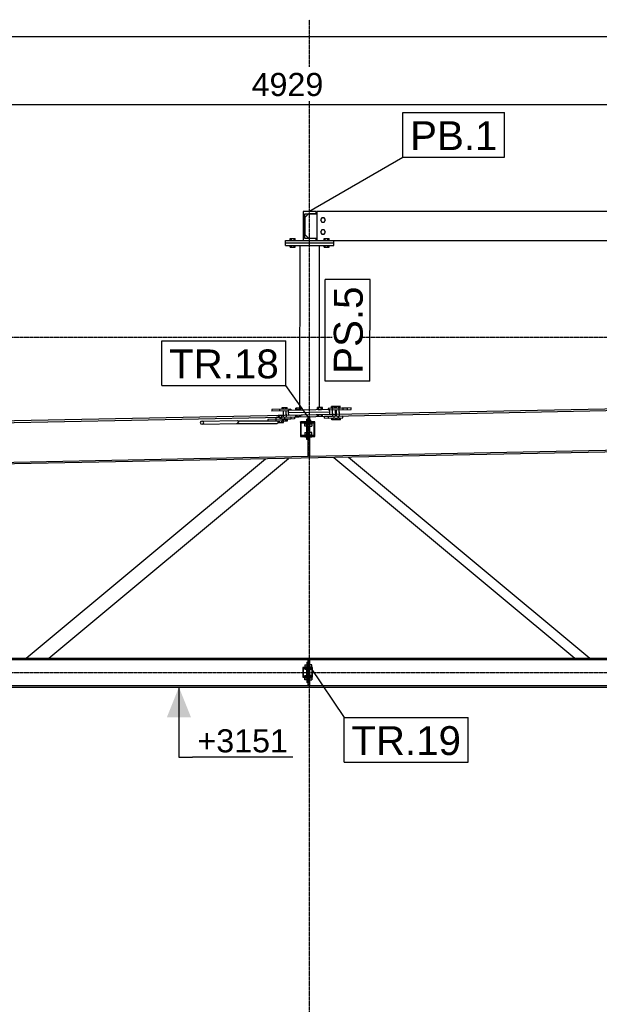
# Model space of a CAD drawing. Header units: millimetres. Extents: x -288865 to 11255, y 102926 to 380857.
# Tile 124 of 142: x -160270 to -157870, y 345043 to 349119. Entities that reach past the tile are written whole.
import ezdxf

# ---------------------------------------------------------------- set-up
doc = ezdxf.new("R2010")
doc.units = ezdxf.units.MM
doc.header["$MEASUREMENT"] = 0
doc.set_wipeout_variables(frame=1)
doc.linetypes.add('DXK_LINE_DOT3', pattern=[5.9187, 2.979, -0.9799, 0.9799, -0.9799])
for name, color, linetype in [('TS_INNE_OBIEKTY', 7, 'Continuous'), ('TS_LINIE_WIDOCZNE', 7, 'Continuous'), ('TS_OPISY', 7, 'Continuous'), ('TS_OPISY_LINIE', 7, 'Continuous'), ('TS_OPISY_RAMKA', 7, 'Continuous'), ('TS_WYMIARY', 7, 'Continuous'), ('TS_WYMIARY_TEKST', 7, 'Continuous'), ('TS_WYPELNIENIE', 7, 'Continuous')]:
    doc.layers.add(name, color=color, linetype=linetype)
doc.styles.add('ARIAL', font='arial.ttf')

# ---------------------------------------------------------------- blocks, each defined once
blk = doc.blocks.new('Part-66178878-1352 - 1304')
at = {"layer": 'TS_LINIE_WIDOCZNE', "color": 1, "linetype": 'Continuous'}
for p, q in [((52646.6, 4306.5), (52567.3, 4304.9)), ((52567.3, 4304.9), (52567.4, 4298.9)), ((52567.4, 4298.9), (52646.7, 4300.5)), ((52613, 4299.8), (52612.9, 4305.8)), ((52646.7, 4300.5), (52646.6, 4306.5))]:
    blk.add_line(p, q, dxfattribs=at)
blk = doc.blocks.new('GridLine-66178878-1750 - 1304')
at = {"layer": 'TS_INNE_OBIEKTY', "color": 4, "linetype": 'DXK_LINE_DOT3'}
blk.add_line((52490.2, -2004), (52490.2, 5914.3), dxfattribs=at)
blk = doc.blocks.new('GridLine-66178878-1758 - 1304')
at = {"layer": 'TS_INNE_OBIEKTY', "color": 4, "linetype": 'DXK_LINE_DOT3'}
blk.add_line((48590.2, 3211), (63725, 3211), dxfattribs=at)
blk = doc.blocks.new('Part-66178878-1373 - 1304')
at = {"layer": 'TS_LINIE_WIDOCZNE', "color": 1, "linetype": 'Continuous'}
for p, q in [((52187.9, 4242.9), (52190, 4241.9)), ((52190, 4241.9), (52193.6, 4243.6)), ((52190, 4241.9), (52355.2, 4241.9)), ((52192.4, 4253.9), (52355.2, 4253.9)), ((52193.6, 4243.6), (52195.1, 4247.9)), ((52195.1, 4247.9), (52194.9, 4248.5)), ((52355.2, 4253.9), (52358.8, 4252.1)), ((52358.8, 4243.6), (52355.2, 4241.9)), ((52358.8, 4252.1), (52360.3, 4247.9)), ((52360.3, 4247.9), (52358.8, 4243.6))]:
    blk.add_line(p, q, dxfattribs=at)
blk = doc.blocks.new('Part-66178878-1389 - 1304')
at = {"layer": 'TS_WYPELNIENIE', "linetype": 'Continuous'}
h = blk.add_hatch(dxfattribs=at)
h.set_pattern_fill('', color=256, scale=10, style=0, pattern_type=0)
h.set_pattern_definition([(45, (52049.82, 4250.063), (-22.45, 22.45), [])])
h.paths.add_polyline_path([(52051.8, 4245.8), (52049.8, 4250.1), (52044.8, 4251.9), (52039.8, 4250.1), (52037.6, 4245.9), (52039.6, 4241.7), (52044.6, 4239.9), (52049.7, 4241.6)])
at = {"layer": 'TS_INNE_OBIEKTY', "color": 1, "linetype": 'Continuous'}
for p, q in [((52039.8, 4250.1), (52037.6, 4245.9)), ((52037.6, 4245.9), (52039.6, 4241.7)), ((52039.6, 4241.7), (52044.6, 4239.9)), ((52044.8, 4251.9), (52039.8, 4250.1)), ((52044.6, 4239.9), (52049.7, 4241.6)), ((52049.8, 4250.1), (52044.8, 4251.9)), ((52049.7, 4241.6), (52051.8, 4245.8)), ((52051.8, 4245.8), (52049.8, 4250.1))]:
    blk.add_line(p, q, dxfattribs=at)
at = {"layer": 'TS_LINIE_WIDOCZNE', "color": 1, "linetype": 'Continuous'}
for p, q in [((52044.6, 4239.9), (52189.8, 4243)), ((52044.8, 4251.9), (52190.3, 4255)), ((52190.3, 4255), (52193.8, 4253.1)), ((52193.8, 4253.1), (52195.3, 4248.9)), ((52195.3, 4248.9), (52195.2, 4248.5))]:
    blk.add_line(p, q, dxfattribs=at)
blk = doc.blocks.new('Part-66178878-1395 - 1304')
at = {"layer": 'TS_LINIE_WIDOCZNE', "color": 1, "linetype": 'Continuous'}
for p, q in [((50078.5, 3271), (62102.5, 3271)), ((50078.5, 3264.7), (62102.5, 3264.7)), ((50078.5, 3157.3), (62102.5, 3157.3)), ((50091.5, 3151), (62089.5, 3151))]:
    blk.add_line(p, q, dxfattribs=at)
blk = doc.blocks.new('Bolt-66178878-1561 - 1304')
at = {"layer": 'TS_INNE_OBIEKTY', "color": 1, "linetype": 'Continuous'}
for p, q in [((52580.5, 4313.1), (52601.2, 4313.5)), ((52580.7, 4305.1), (52580.5, 4313.1)), ((52584.8, 4305.2), (52584.6, 4313.1)), ((52585.5, 4281.3), (52585.2, 4299.2)), ((52595.1, 4305.4), (52594.9, 4313.4)), ((52597.4, 4281.5), (52597.1, 4299.5)), ((52601.3, 4305.6), (52601.2, 4313.5))]:
    blk.add_line(p, q, dxfattribs=at)
blk = doc.blocks.new('Part-66178878-1423 - 1304')
at = {"layer": 'TS_LINIE_WIDOCZNE', "color": 1, "linetype": 'Continuous'}
for p, q in [((52484.8, 4260.9), (52478.8, 4260.9)), ((52478.8, 4248.8), (52478.8, 4260.9)), ((52478.8, 4192.8), (52478.8, 4244.8)), ((52484.8, 4248.8), (52484.8, 4260.9)), ((52484.8, 4192.8), (52484.8, 4244.8)), ((52478.8, 4175.9), (52478.8, 4188.8)), ((52484.8, 4175.9), (52478.8, 4175.9)), ((52484.8, 4175.9), (52484.8, 4188.8))]:
    blk.add_line(p, q, dxfattribs=at)
blk = doc.blocks.new('Part-66178878-1425 - 1304')
at = {"layer": 'TS_LINIE_WIDOCZNE', "color": 1, "linetype": 'Continuous'}
for p, q in [((52490.8, 4270.5), (52484.8, 4270.5)), ((52484.8, 4260.9), (52484.8, 4270.5)), ((52490.8, 4248.8), (52490.8, 4270.5)), ((52490.8, 4192.8), (52490.8, 4244.8)), ((52484.8, 4106.5), (52484.8, 4175.9)), ((52490.8, 4106.5), (52490.8, 4188.8)), ((52490.8, 4106.5), (52484.8, 4106.5))]:
    blk.add_line(p, q, dxfattribs=at)
blk = doc.blocks.new('Bolt-66178878-1559 - 1304')
at = {"layer": 'TS_INNE_OBIEKTY', "color": 1, "linetype": 'Continuous'}
for p, q in [((52601.2, 4313.5), (52580.5, 4313.1)), ((52580.7, 4305.1), (52580.5, 4313.1)), ((52585.7, 4273.2), (52585.2, 4299.2)), ((52586.9, 4305.3), (52586.8, 4313.2)), ((52597.2, 4305.5), (52597.1, 4313.4)), ((52597.6, 4273.5), (52597.1, 4299.5)), ((52601.3, 4305.6), (52601.2, 4313.5)), ((52581.6, 4257.2), (52581.5, 4265.2)), ((52602.3, 4257.7), (52581.6, 4257.2)), ((52587.9, 4257.4), (52587.7, 4265.3)), ((52598.2, 4257.6), (52598, 4265.5)), ((52602.3, 4257.7), (52602.1, 4265.6))]:
    blk.add_line(p, q, dxfattribs=at)
blk = doc.blocks.new('Bolt-66178878-1585 - 1304')
at = {"layer": 'TS_INNE_OBIEKTY', "color": 1, "linetype": 'Continuous'}
for p, q in [((52470.9, 3243.7), (52478.8, 3243.7)), ((52470.9, 3243.7), (52470.9, 3232.6)), ((52470.9, 3234.7), (52478.8, 3234.7)), ((52470.9, 3225.7), (52470.9, 3229.6)), ((52470.9, 3225.7), (52478.8, 3225.7)), ((52498.8, 3243.7), (52490.8, 3243.7)), ((52490.8, 3234.7), (52498.8, 3234.7)), ((52490.8, 3225.7), (52498.8, 3225.7)), ((52498.8, 3232.6), (52498.8, 3243.7)), ((52498.8, 3225.7), (52498.8, 3229.6)), ((52470.9, 3198.7), (52478.8, 3198.7)), ((52470.9, 3195.6), (52470.9, 3198.7)), ((52470.9, 3180.7), (52470.9, 3192.6)), ((52470.9, 3189.7), (52478.8, 3189.7)), ((52478.8, 3180.7), (52470.9, 3180.7)), ((52498.8, 3198.7), (52490.8, 3198.7)), ((52490.8, 3189.7), (52498.8, 3189.7)), ((52490.8, 3180.7), (52498.8, 3180.7)), ((52498.8, 3195.6), (52498.8, 3198.7)), ((52498.8, 3192.6), (52498.8, 3180.7))]:
    blk.add_line(p, q, dxfattribs=at)
blk = doc.blocks.new('Part-66178878-1445 - 1304')
at = {"layer": 'TS_LINIE_WIDOCZNE', "color": 1, "linetype": 'Continuous'}
for p, q in [((52375.8, 4260.8), (52317.2, 4259.6)), ((52317.2, 4259.6), (52317.3, 4253.9)), ((52330.8, 4253.9), (52396.7, 4255.2)), ((52351.1, 4254.3), (52351, 4260.3)), ((52396.7, 4255.2), (52396.5, 4261.2))]:
    blk.add_line(p, q, dxfattribs=at)
blk = doc.blocks.new('Part-66178878-1451 - 1304')
at = {"layer": 'TS_LINIE_WIDOCZNE', "color": 1, "linetype": 'Continuous'}
for p, q in [((52551.7, 4272.6), (52611.7, 4273.8)), ((52551.8, 4264.6), (52551.7, 4272.6)), ((52551.8, 4264.6), (52611.8, 4265.8)), ((52591.8, 4265.4), (52591.7, 4273.4)), ((52611.8, 4265.8), (52611.7, 4273.8))]:
    blk.add_line(p, q, dxfattribs=at)
blk = doc.blocks.new('Part-66178878-1455 - 1304')
at = {"layer": 'TS_LINIE_WIDOCZNE', "color": 1, "linetype": 'Continuous'}
for p, q in [((52351.8, 4268.3), (52411.8, 4269.5)), ((52352, 4260.3), (52351.8, 4268.3)), ((52372, 4260.7), (52371.8, 4268.7)), ((52375.8, 4260.8), (52412, 4261.5)), ((52411.8, 4269.5), (52412, 4261.5))]:
    blk.add_line(p, q, dxfattribs=at)
blk = doc.blocks.new('Part-66178878-1472 - 1304')
at = {"layer": 'TS_LINIE_WIDOCZNE', "color": 1, "linetype": 'Continuous'}
for p, q in [((52478.8, 3254.7), (52484.8, 3254.7)), ((52478.8, 3254.7), (52478.8, 3232.6)), ((52478.8, 3234.7), (52484.8, 3234.7)), ((52478.8, 3195.6), (52478.8, 3229.6)), ((52484.8, 3254.7), (52484.8, 3232.6)), ((52484.8, 3195.6), (52484.8, 3229.6)), ((52478.8, 3192.6), (52478.8, 3169.7)), ((52478.8, 3189.7), (52484.8, 3189.7)), ((52484.8, 3192.6), (52484.8, 3169.7)), ((52484.8, 3169.7), (52478.8, 3169.7))]:
    blk.add_line(p, q, dxfattribs=at)
blk = doc.blocks.new('Part-66178878-1474 - 1304')
at = {"layer": 'TS_LINIE_WIDOCZNE', "color": 1, "linetype": 'Continuous'}
for p, q in [((52490.8, 3263.5), (52484.8, 3263.5)), ((52484.8, 3254.7), (52484.8, 3263.5)), ((52490.8, 3232.6), (52490.8, 3263.5)), ((52490.8, 3195.6), (52490.8, 3229.6)), ((52490.8, 3158.5), (52490.8, 3192.6)), ((52484.8, 3158.5), (52484.8, 3169.7)), ((52490.8, 3158.5), (52484.8, 3158.5))]:
    blk.add_line(p, q, dxfattribs=at)
blk = doc.blocks.new('Part-66178878-1480 - 1304')
at = {"layer": 'TS_LINIE_WIDOCZNE', "color": 1, "linetype": 'Continuous'}
for p, q in [((50078.5, 4231.1), (54803.5, 4325.6)), ((52584.8, 4273.2), (56090.8, 4343.4)), ((50200, 4225.6), (52584.5, 4273.2)), ((56090.8, 4171.3), (50078.5, 4051.1)), ((52490.8, 4107.3), (54900.8, 4155.5)), ((50078.5, 4059.1), (52484.8, 4107.2))]:
    blk.add_line(p, q, dxfattribs=at)
blk = doc.blocks.new('Part-66178878-1485 - 1304')
at = {"layer": 'TS_LINIE_WIDOCZNE', "color": 1, "linetype": 'Continuous'}
for p, q in [((52590.4, 4101.3), (53587.8, 3271)), ((52651.5, 4102.5), (53650.4, 3271))]:
    blk.add_line(p, q, dxfattribs=at)
blk = doc.blocks.new('Part-66178878-1486 - 1304')
at = {"layer": 'TS_LINIE_WIDOCZNE', "color": 1, "linetype": 'Continuous'}
for p, q in [((51316.3, 3271), (52306.9, 4095.7)), ((51410.1, 3271), (52403, 4097.6))]:
    blk.add_line(p, q, dxfattribs=at)
blk = doc.blocks.new('Part-66178878-1499 - 1304')
at = {"layer": 'TS_WYPELNIENIE', "linetype": 'Continuous'}
h = blk.add_hatch(dxfattribs=at)
h.set_pattern_fill('', color=256, scale=10, style=0, pattern_type=0)
h.set_pattern_definition([(45, (52451.798, 4248.785), (-22.451, 22.451), [])])
h.paths.add_polyline_path([(52511.8, 4248.8), (52451.8, 4248.8), (52451.8, 4188.8), (52511.8, 4188.8)])
h.paths.add_polyline_path([(52455.8, 4192.8), (52455.8, 4244.8), (52507.8, 4244.8), (52507.8, 4192.8)])
at = {"layer": 'TS_INNE_OBIEKTY', "color": 1, "linetype": 'Continuous'}
for p, q in [((52511.8, 4248.8), (52451.8, 4248.8)), ((52451.8, 4248.8), (52451.8, 4188.8)), ((52455.8, 4244.8), (52507.8, 4244.8)), ((52455.8, 4192.8), (52455.8, 4244.8)), ((52507.8, 4244.8), (52507.8, 4192.8)), ((52511.8, 4188.8), (52511.8, 4248.8)), ((52451.8, 4188.8), (52511.8, 4188.8)), ((52507.8, 4192.8), (52455.8, 4192.8))]:
    blk.add_line(p, q, dxfattribs=at)
blk = doc.blocks.new('Part-66178878-1511 - 1304')
at = {"layer": 'TS_WYPELNIENIE', "linetype": 'Continuous'}
h = blk.add_hatch(dxfattribs=at)
h.set_pattern_fill('', color=256, scale=10, style=0, pattern_type=0)
h.set_pattern_definition([(45, (52461.798, 3232.587), (-22.45, 22.45), [])])
h.paths.add_polyline_path([(52501.8, 3232.6), (52461.8, 3232.6), (52461.8, 3192.6), (52501.8, 3192.6)])
h.paths.add_polyline_path([(52464.8, 3195.6), (52464.8, 3229.6), (52498.8, 3229.6), (52498.8, 3195.6)])
at = {"layer": 'TS_INNE_OBIEKTY', "color": 1, "linetype": 'Continuous'}
for p, q in [((52501.8, 3232.6), (52461.8, 3232.6)), ((52461.8, 3232.6), (52461.8, 3192.6)), ((52464.8, 3229.6), (52498.8, 3229.6)), ((52464.8, 3195.6), (52464.8, 3229.6)), ((52498.8, 3229.6), (52498.8, 3195.6)), ((52501.8, 3192.6), (52501.8, 3232.6)), ((52461.8, 3192.6), (52501.8, 3192.6)), ((52498.8, 3195.6), (52464.8, 3195.6))]:
    blk.add_line(p, q, dxfattribs=at)
blk = doc.blocks.new('Bolt-66178878-1538 - 1304')
at = {"layer": 'TS_INNE_OBIEKTY', "color": 1, "linetype": 'Continuous'}
for p, q in [((52470.9, 4249.9), (52478.8, 4249.9)), ((52470.9, 4248.8), (52470.9, 4249.9)), ((52470.9, 4231.9), (52470.9, 4244.8)), ((52470.9, 4240.9), (52478.8, 4240.9)), ((52498.8, 4249.9), (52490.8, 4249.9)), ((52490.8, 4240.9), (52498.8, 4240.9)), ((52498.8, 4248.8), (52498.8, 4249.9)), ((52498.8, 4244.8), (52498.8, 4231.9)), ((52478.8, 4231.9), (52470.9, 4231.9)), ((52470.9, 4204.9), (52478.8, 4204.9)), ((52470.9, 4204.9), (52470.9, 4192.8)), ((52490.8, 4231.9), (52498.8, 4231.9)), ((52498.8, 4204.9), (52490.8, 4204.9)), ((52498.8, 4192.8), (52498.8, 4204.9)), ((52470.9, 4195.9), (52478.8, 4195.9)), ((52470.9, 4186.9), (52470.9, 4188.8)), ((52470.9, 4186.9), (52478.8, 4186.9)), ((52490.8, 4195.9), (52498.8, 4195.9)), ((52490.8, 4186.9), (52498.8, 4186.9)), ((52498.8, 4186.9), (52498.8, 4188.8))]:
    blk.add_line(p, q, dxfattribs=at)
blk = doc.blocks.new('Bolt-66178878-1560 - 1304')
at = {"layer": 'TS_INNE_OBIEKTY', "color": 1, "linetype": 'Continuous'}
for p, q in [((52360.6, 4276.4), (52381.2, 4276.8)), ((52360.7, 4268.5), (52360.6, 4276.4)), ((52361.2, 4246.5), (52361, 4254.5)), ((52361.2, 4246.5), (52381.8, 4247)), ((52364.8, 4268.5), (52364.7, 4276.5)), ((52365.2, 4246.6), (52365.1, 4254.5)), ((52375.1, 4268.7), (52375, 4276.7)), ((52375.6, 4246.8), (52375.4, 4254.7)), ((52381.4, 4268.9), (52381.2, 4276.8)), ((52381.8, 4247), (52381.6, 4254.9))]:
    blk.add_line(p, q, dxfattribs=at)
blk = doc.blocks.new('GridLine-66178878-1759 - 1304')
at = {"layer": 'TS_INNE_OBIEKTY', "color": 4, "linetype": 'DXK_LINE_DOT3'}
blk.add_line((48590.2, 4600), (63725, 4600), dxfattribs=at)
blk = doc.blocks.new('StraightDimension-66178878-2312 - 1304')
at = {"layer": 'TS_WYMIARY', "color": 174, "linetype": 'Continuous'}
for p, q in [((49933.5, 4650), (49933.5, 5648.3)), ((54862.9, 5170), (54862.9, 5648.3)), ((49963.5, 5593.3), (49903.5, 5533.3)), ((54832.9, 5533.3), (54892.9, 5593.3)), ((49933.5, 5563.3), (54862.9, 5563.3))]:
    blk.add_line(p, q, dxfattribs=at)
at = {"color": 0}
blk.add_wipeout([(52566.4, 5578.3), (52566.4, 5718.3), (52230, 5718.3), (52230, 5578.3)], dxfattribs=at).dxf.layer = 'TS_WYMIARY'
at = {"layer": 'TS_WYMIARY_TEKST', "color": 96, "style": 'ARIAL'}
blk.add_text('4929', height=95.51, dxfattribs=at).set_placement((52250, 5598.3))
blk = doc.blocks.new('StraightDimension-66178878-2359 - 1304')
at = {"layer": 'TS_WYMIARY', "color": 174, "linetype": 'Continuous'}
blk.add_line((49933.5, 5844.4), (62247.5, 5844.4), dxfattribs=at)
blk = doc.blocks.new('LevelMark-66178878-2094 - 1304')
at = {"linetype": 'Continuous'}
blk.add_hatch(color=96, dxfattribs=at).paths.add_polyline_path([(51899.1, 3026), (51949.1, 3151), (51999.1, 3026)])
at = {"color": 96, "linetype": 'Continuous'}
blk.add_line((51949.1, 3151), (51949.1, 2860.9), dxfattribs=at)
at = {"color": 0, "linetype": 'Continuous'}
blk.add_wipeout([(52420.1, 2860.9), (52420.1, 3000.9), (52005.8, 3000.9), (52005.8, 2860.9)], dxfattribs=at)
at = {"color": 96, "linetype": 'Continuous'}
for p in [(51949.1, 2860.9), (52420.1, 2860.9)]:
    blk.add_line(p, (52005.8, 2860.9), dxfattribs=at)
at = {"color": 96, "linetype": 'Continuous', "style": 'ARIAL'}
blk.add_text('+3151', height=95.51, dxfattribs=at).set_placement((52025.8, 2880.9))
blk = doc.blocks.new('Mark-66178878-2557 - 1304')
at = {"layer": 'TS_OPISY_LINIE', "linetype": 'Continuous'}
blk.add_line((52499.5, 4248.3), (52392.2, 4399.5), dxfattribs=at)
at = {"layer": 'TS_OPISY_RAMKA', "linetype": 'Continuous'}
for p, q in [((51878.5, 4584.5), (52392.2, 4584.5)), ((51878.5, 4399.5), (51878.5, 4584.5)), ((52392.2, 4399.5), (52392.2, 4584.5)), ((51878.5, 4399.5), (52392.2, 4399.5))]:
    blk.add_line(p, q, dxfattribs=at)
blk.add_wipeout([(52362.2, 4429.5), (52362.2, 4554.5), (51908.5, 4554.5), (51908.5, 4429.5)]).dxf.layer = 'TS_OPISY_LINIE'
blk.add_wipeout([(52362.2, 4429.5), (52362.2, 4554.5), (51908.5, 4554.5), (51908.5, 4429.5)]).dxf.layer = 'TS_OPISY_LINIE'
at = {"layer": 'TS_OPISY', "style": 'ARIAL'}
blk.add_text('TR.18', height=119.38, dxfattribs=at).set_placement((51908.5, 4429.5))
blk = doc.blocks.new('Mark-66178878-2561 - 1304')
at = {"layer": 'TS_OPISY_LINIE', "linetype": 'Continuous'}
blk.add_line((52493.5, 3232.1), (52632.7, 3024.9), dxfattribs=at)
at = {"layer": 'TS_OPISY_RAMKA', "linetype": 'Continuous'}
for p, q in [((52632.7, 3024.9), (53146.5, 3024.9)), ((52632.7, 2839.9), (52632.7, 3024.9)), ((53146.5, 2839.9), (53146.5, 3024.9)), ((52632.7, 2839.9), (53146.5, 2839.9))]:
    blk.add_line(p, q, dxfattribs=at)
blk.add_wipeout([(53116.5, 2869.9), (53116.5, 2994.9), (52662.7, 2994.9), (52662.7, 2869.9)]).dxf.layer = 'TS_OPISY_LINIE'
blk.add_wipeout([(53116.5, 2869.9), (53116.5, 2994.9), (52662.7, 2994.9), (52662.7, 2869.9)]).dxf.layer = 'TS_OPISY_LINIE'
at = {"layer": 'TS_OPISY', "style": 'ARIAL'}
blk.add_text('TR.19', height=119.38, dxfattribs=at).set_placement((52662.7, 2869.9))
blk = doc.blocks.new('Part-66178878-1377 - 1304')
at = {"layer": 'TS_LINIE_WIDOCZNE', "color": 1, "linetype": 'Continuous'}
for p, q in [((54917.9, 5120), (54862.9, 5120)), ((54862.9, 5120), (54862.9, 5000)), ((54869.9, 5009), (54869.9, 5111)), ((54869.9, 5111), (54917.9, 5111)), ((54917.9, 5111), (54917.9, 5120)), ((54917.9, 5009), (54869.9, 5009)), ((54917.9, 5000), (54917.9, 5009))]:
    blk.add_line(p, q, dxfattribs=at)
blk = doc.blocks.new('Part-66178878-1380 - 1304')
at = {"layer": 'TS_LINIE_WIDOCZNE', "color": 1, "linetype": 'Continuous'}
for p, q in [((54790.4, 4990), (54790.4, 5000)), ((54790.4, 5000), (54990.4, 5000)), ((54790.4, 4990), (54990.4, 4990)), ((54990.4, 4990), (54990.4, 5000))]:
    blk.add_line(p, q, dxfattribs=at)
blk = doc.blocks.new('Part-66178878-1381 - 1304')
at = {"layer": 'TS_LINIE_WIDOCZNE', "color": 1, "linetype": 'Continuous'}
for p, q in [((54790.4, 4980), (54790.4, 4990)), ((54790.4, 4990), (54990.4, 4990)), ((54790.4, 4980), (54990.4, 4980)), ((54906.4, 4980), (54906.4, 4980)), ((54921.4, 4979.9), (54926.4, 4979.9)), ((54926.4, 4979.9), (54926.4, 4980)), ((54990.4, 4980), (54990.4, 4990))]:
    blk.add_line(p, q, dxfattribs=at)
blk = doc.blocks.new('Part-66178878-1460 - 1304')
at = {"layer": 'TS_LINIE_WIDOCZNE', "color": 1, "linetype": 'Continuous'}
for p, q in [((57260.4, 5120), (54920.4, 5120)), ((54920.4, 5120), (54920.4, 5000)), ((57260.4, 5000), (57260.4, 5120)), ((54990.4, 5000), (57190.4, 5000))]:
    blk.add_line(p, q, dxfattribs=at)
blk = doc.blocks.new('Part-66178878-1477 - 1304')
at = {"layer": 'TS_LINIE_WIDOCZNE', "color": 1, "linetype": 'Continuous'}
for p, q in [((54885.4, 5110), (54870.4, 5095)), ((54920.4, 5110), (54885.4, 5110)), ((54870.4, 5095), (54870.4, 5025)), ((54870.4, 5025), (54885.4, 5010)), ((54885.4, 5010), (54920.4, 5010))]:
    blk.add_line(p, q, dxfattribs=at)
blk = doc.blocks.new('Bolt-66178878-1518 - 1304')
at = {"layer": 'TS_INNE_OBIEKTY', "color": 1, "linetype": 'Continuous'}
for p, q in [((54810, 5000), (54810, 5007.9)), ((54810, 5007.9), (54830.8, 5007.9)), ((54810, 4972.1), (54810, 4980)), ((54815.2, 5000), (54815.2, 5007.9)), ((54815.2, 4972.1), (54815.2, 4980)), ((54825.6, 5000), (54825.6, 5007.9)), ((54825.6, 4972.1), (54825.6, 4980)), ((54830.8, 5000), (54830.8, 5007.9)), ((54830.8, 4972.1), (54830.8, 4980)), ((54950, 5000), (54950, 5007.9)), ((54950, 5007.9), (54970.8, 5007.9)), ((54950, 4972.1), (54950, 4980)), ((54955.2, 5000), (54955.2, 5007.9)), ((54955.2, 4972.1), (54955.2, 4980)), ((54965.6, 5000), (54965.6, 5007.9)), ((54965.6, 4972.1), (54965.6, 4980)), ((54970.8, 5000), (54970.8, 5007.9)), ((54970.8, 4972.1), (54970.8, 4980)), ((54810, 4972.1), (54830.8, 4972.1)), ((54950, 4972.1), (54970.8, 4972.1))]:
    blk.add_line(p, q, dxfattribs=at)
blk = doc.blocks.new('Bolt-66178878-1588 - 1304')
at = {"layer": 'TS_INNE_OBIEKTY', "color": 1, "linetype": 'Continuous'}
for p, q in [((54940.2, 5094), (54935, 5085)), ((54935, 5085), (54940.2, 5076)), ((54950.6, 5094), (54940.2, 5094)), ((54940.2, 5076), (54950.6, 5076)), ((54955.8, 5085), (54950.6, 5094)), ((54950.6, 5076), (54955.8, 5085)), ((54940.2, 5044), (54935, 5035)), ((54935, 5035), (54940.2, 5026)), ((54950.6, 5044), (54940.2, 5044)), ((54940.2, 5026), (54950.6, 5026)), ((54955.8, 5035), (54950.6, 5044)), ((54950.6, 5026), (54955.8, 5035))]:
    blk.add_line(p, q, dxfattribs=at)
blk = doc.blocks.new('Part-66178878-1354 - 1304')
at = {"layer": 'TS_LINIE_WIDOCZNE', "color": 1, "linetype": 'Continuous'}
for p, q in [((55062.6, 4354.8), (54983.3, 4353.2)), ((54983.3, 4353.2), (54983.4, 4347.2)), ((54983.4, 4347.2), (55062.7, 4348.8)), ((55029, 4348.1), (55028.9, 4354.1)), ((55062.7, 4348.8), (55062.6, 4354.8))]:
    blk.add_line(p, q, dxfattribs=at)
blk = doc.blocks.new('Part-66178878-1356 - 1304')
at = {"layer": 'TS_LINIE_WIDOCZNE', "color": 1, "linetype": 'Continuous'}
for p, q in [((54812.6, 4349.5), (54733.2, 4347.9)), ((54733.2, 4347.9), (54733.3, 4341.9)), ((54803.1, 4343.3), (54733.3, 4341.9)), ((54767.1, 4342.6), (54767, 4348.6)), ((54812.6, 4349.5), (54812.6, 4345.9))]:
    blk.add_line(p, q, dxfattribs=at)
blk = doc.blocks.new('Part-66178878-1396 - 1304')
at = {"layer": 'TS_LINIE_WIDOCZNE', "color": 1, "linetype": 'Continuous'}
for p, q in [((54803.1, 4345.7), (54973.1, 4349.1)), ((54803.3, 4335.7), (54803.1, 4345.7)), ((54803.3, 4335.7), (54973.3, 4339.1)), ((54849.9, 4346.7), (54835.9, 4346.5)), ((54835.9, 4346.3), (54835.9, 4346.5)), ((54842.9, 4346.5), (54842.9, 4346.6)), ((54849.9, 4346.6), (54849.9, 4346.7)), ((54925.9, 4348.3), (54939.9, 4348.6)), ((54925.9, 4348.1), (54925.9, 4348.3)), ((54932.9, 4348.3), (54932.9, 4348.4)), ((54939.9, 4348.4), (54939.9, 4348.6)), ((54973.3, 4339.1), (54973.1, 4349.1))]:
    blk.add_line(p, q, dxfattribs=at)
blk = doc.blocks.new('Part-66178878-1397 - 1304')
at = {"layer": 'TS_LINIE_WIDOCZNE', "color": 1, "linetype": 'Continuous'}
for p, q in [((54803.3, 4335.6), (54973.3, 4339)), ((54803.5, 4325.6), (54803.3, 4335.6)), ((54803.5, 4325.6), (54973.5, 4329)), ((54836.1, 4336.3), (54836.1, 4336.3)), ((54843.1, 4336.4), (54843.1, 4336.5)), ((54850.1, 4336.5), (54850.1, 4336.6)), ((54926.1, 4338.1), (54926.1, 4338.1)), ((54933.1, 4338.2), (54933.1, 4338.3)), ((54940.1, 4338.3), (54940.1, 4338.4)), ((54973.5, 4329), (54973.3, 4339))]:
    blk.add_line(p, q, dxfattribs=at)
blk = doc.blocks.new('Bolt-66178878-1565 - 1304')
at = {"layer": 'TS_INNE_OBIEKTY', "color": 1, "linetype": 'Continuous'}
for p, q in [((54996.6, 4361.4), (55017.2, 4361.8)), ((54996.7, 4353.5), (54996.6, 4361.4)), ((55000.8, 4353.5), (55000.6, 4361.5)), ((55001.5, 4329.6), (55001.2, 4347.5)), ((55011.1, 4353.7), (55010.9, 4361.7)), ((55013.5, 4329.8), (55013.1, 4347.8)), ((55017.3, 4353.9), (55017.2, 4361.8))]:
    blk.add_line(p, q, dxfattribs=at)
blk = doc.blocks.new('Part-66178878-1448 - 1304')
at = {"layer": 'TS_LINIE_WIDOCZNE', "color": 1, "linetype": 'Continuous'}
for p, q in [((54967.7, 4320.9), (55027.7, 4322.1)), ((55007.8, 4313.7), (55007.7, 4321.7)), ((55027.8, 4314.1), (55027.7, 4322.1)), ((54967.8, 4312.9), (54967.7, 4320.9)), ((54967.8, 4312.9), (55027.8, 4314.1))]:
    blk.add_line(p, q, dxfattribs=at)
blk = doc.blocks.new('Part-66178878-1450 - 1304')
at = {"layer": 'TS_LINIE_WIDOCZNE', "color": 1, "linetype": 'Continuous'}
for p, q in [((54767.9, 4316.6), (54827.8, 4317.8)), ((54768, 4308.6), (54767.9, 4316.6)), ((54828, 4309.8), (54768, 4308.6)), ((54781, 4308.7), (54781, 4308.9)), ((54781.4, 4308.7), (54781, 4308.7)), ((54781, 4308.7), (54781.4, 4308.7)), ((54782.4, 4308.7), (54781.4, 4308.7)), ((54781.4, 4308.7), (54782.4, 4308.7)), ((54783.9, 4308.8), (54782.4, 4308.7)), ((54782.4, 4308.7), (54783.9, 4308.7)), ((54785.9, 4308.8), (54783.9, 4308.8)), ((54783.9, 4308.7), (54785.9, 4308.8)), ((54788, 4308.9), (54785.9, 4308.8)), ((54785.9, 4308.8), (54788, 4308.8)), ((54788, 4309), (54787.9, 4317)), ((54788, 4308.9), (54788, 4309)), ((54790.2, 4308.9), (54788, 4308.9)), ((54788, 4308.8), (54790.2, 4308.9)), ((54790.2, 4308.9), (54792.1, 4308.9)), ((54792.2, 4308.9), (54790.2, 4308.9)), ((54792.1, 4308.9), (54793.7, 4308.9)), ((54793.7, 4309), (54792.2, 4308.9)), ((54793.7, 4308.9), (54794.7, 4309)), ((54794.7, 4309), (54793.7, 4309)), ((54794.7, 4309), (54795, 4309)), ((54795, 4309), (54794.7, 4309)), ((54795, 4309), (54795, 4309.1)), ((54827.8, 4317.8), (54828, 4309.8))]:
    blk.add_line(p, q, dxfattribs=at)
blk = doc.blocks.new('Bolt-66178878-1563 - 1304')
at = {"layer": 'TS_INNE_OBIEKTY', "color": 1, "linetype": 'Continuous'}
for p, q in [((54776.7, 4356.7), (54797.4, 4357.1)), ((54776.9, 4348.8), (54776.7, 4356.7)), ((54781.7, 4325.2), (54781.4, 4342.9)), ((54783.1, 4348.9), (54783, 4356.8)), ((54793.5, 4349.1), (54793.3, 4357)), ((54793.6, 4325.4), (54793.3, 4343.1)), ((54797.5, 4349.2), (54797.4, 4357.1))]:
    blk.add_line(p, q, dxfattribs=at)
blk = doc.blocks.new('Bolt-66178878-1519 - 1304')
at = {"layer": 'TS_INNE_OBIEKTY', "color": 1, "linetype": 'Continuous'}
for p, q in [((54853.3, 4354.6), (54832.5, 4354.2)), ((54832.7, 4346.3), (54832.5, 4354.2)), ((54833.3, 4318.3), (54833.1, 4326.2)), ((54837.3, 4336.3), (54837.3, 4336.4)), ((54837.9, 4346.4), (54837.7, 4354.3)), ((54838.5, 4318.4), (54838.3, 4326.3)), ((54848.3, 4346.6), (54848.1, 4354.5)), ((54848.8, 4318.6), (54848.7, 4326.5)), ((54849.3, 4336.5), (54849.3, 4336.6)), ((54853.5, 4346.7), (54853.3, 4354.6)), ((54854, 4318.7), (54853.9, 4326.6)), ((54943.3, 4356.4), (54922.5, 4356)), ((54922.7, 4348.1), (54922.5, 4356)), ((54923.2, 4320.1), (54923.1, 4328)), ((54927.3, 4338.1), (54927.3, 4338.2)), ((54927.9, 4348.2), (54927.7, 4356.1)), ((54928.4, 4320.2), (54928.3, 4328.1)), ((54938.3, 4348.4), (54938.1, 4356.3)), ((54938.8, 4320.4), (54938.7, 4328.3)), ((54939.3, 4338.3), (54939.3, 4338.4)), ((54943.5, 4348.5), (54943.3, 4356.4)), ((54944, 4320.5), (54943.9, 4328.4)), ((54854, 4318.7), (54833.3, 4318.3)), ((54944, 4320.5), (54923.2, 4320.1))]:
    blk.add_line(p, q, dxfattribs=at)
blk = doc.blocks.new('Bolt-66178878-1562 - 1304')
at = {"layer": 'TS_INNE_OBIEKTY', "color": 1, "linetype": 'Continuous'}
for p, q in [((55017.2, 4361.8), (54996.6, 4361.4)), ((54996.7, 4353.5), (54996.6, 4361.4)), ((55001.7, 4321.6), (55001.2, 4347.5)), ((55002.9, 4353.6), (55002.8, 4361.5)), ((55013.3, 4353.8), (55013.1, 4361.7)), ((55013.6, 4321.8), (55013.1, 4347.8)), ((55017.3, 4353.9), (55017.2, 4361.8)), ((54997.7, 4305.6), (54997.5, 4313.5)), ((55018.3, 4306), (54997.7, 4305.6)), ((55003.9, 4305.7), (55003.7, 4313.6)), ((55014.2, 4305.9), (55014.1, 4313.8)), ((55018.3, 4306), (55018.1, 4313.9))]:
    blk.add_line(p, q, dxfattribs=at)
blk = doc.blocks.new('Bolt-66178878-1564 - 1304')
at = {"layer": 'TS_INNE_OBIEKTY', "color": 1, "linetype": 'Continuous'}
for p, q in [((54776.7, 4356.7), (54797.4, 4357.1)), ((54776.9, 4348.8), (54776.7, 4356.7)), ((54781, 4348.9), (54780.8, 4356.8)), ((54781.9, 4316.9), (54781.4, 4342.9)), ((54791.3, 4349.1), (54791.1, 4357)), ((54793.8, 4317.1), (54793.3, 4343.1)), ((54797.5, 4349.2), (54797.4, 4357.1)), ((54777.9, 4300.9), (54777.7, 4308.8)), ((54777.9, 4300.9), (54798.5, 4301.3)), ((54781.9, 4300.9), (54781.8, 4308.9)), ((54792.3, 4301.2), (54792.1, 4309.1)), ((54798.5, 4301.3), (54798.3, 4309.2))]:
    blk.add_line(p, q, dxfattribs=at)
blk = doc.blocks.new('Mark-66178878-2419 - 1304')
at = {"layer": 'TS_OPISY_RAMKA', "linetype": 'Continuous'}
for p, q in [((54934.6, 4418.1), (54935.2, 4839.2)), ((55120.2, 4838.9), (54935.2, 4839.2)), ((55119.6, 4417.9), (55120.2, 4838.9)), ((55119.6, 4417.9), (54934.6, 4418.1))]:
    blk.add_line(p, q, dxfattribs=at)
blk.add_wipeout([(55090.1, 4809), (54965.1, 4809.2), (54964.6, 4448.1), (55089.6, 4447.9)]).dxf.layer = 'TS_OPISY_LINIE'
blk.add_wipeout([(55090.1, 4809), (54965.1, 4809.2), (54964.6, 4448.1), (55089.6, 4447.9)]).dxf.layer = 'TS_OPISY_LINIE'
at = {"layer": 'TS_OPISY', "style": 'ARIAL'}
blk.add_text('PS.5', height=119.38, rotation=89.9143, dxfattribs=at).set_placement((55089.6, 4447.9))
blk = doc.blocks.new('Mark-66178878-2417 - 1304')
at = {"layer": 'TS_OPISY_LINIE', "linetype": 'Continuous'}
blk.add_line((54906.6, 5119.5), (55296.3, 5344.5), dxfattribs=at)
at = {"layer": 'TS_OPISY_RAMKA', "linetype": 'Continuous'}
for p, q in [((55296.3, 5529.5), (55717.4, 5529.5)), ((55296.3, 5344.5), (55296.3, 5529.5)), ((55717.4, 5344.5), (55717.4, 5529.5)), ((55296.3, 5344.5), (55717.4, 5344.5))]:
    blk.add_line(p, q, dxfattribs=at)
blk.add_wipeout([(55687.4, 5374.5), (55687.4, 5499.5), (55326.3, 5499.5), (55326.3, 5374.5)]).dxf.layer = 'TS_OPISY_LINIE'
blk.add_wipeout([(55687.4, 5374.5), (55687.4, 5499.5), (55326.3, 5499.5), (55326.3, 5374.5)]).dxf.layer = 'TS_OPISY_LINIE'
at = {"layer": 'TS_OPISY', "style": 'ARIAL'}
blk.add_text('PB.1', height=119.38, dxfattribs=at).set_placement((55326.3, 5374.5))

msp = doc.modelspace()

# ---------------------------------------------------------------- block references
for name, p in [('GridLine-66178878-1750 - 1304', (-211559.8, 343205.1)), ('GridLine-66178878-1759 - 1304', (-211559.8, 343205.1)), ('Part-66178878-1480 - 1304', (-211559.8, 343205.1)), ('Part-66178878-1352 - 1304', (-211559.8, 343205.1)), ('Bolt-66178878-1561 - 1304', (-211559.8, 343205.1)), ('Bolt-66178878-1559 - 1304', (-211559.8, 343205.1)), ('Part-66178878-1354 - 1304', (-213959.8, 343157.1)), ('Bolt-66178878-1565 - 1304', (-213959.8, 343157.1)), ('Bolt-66178878-1562 - 1304', (-213959.8, 343157.1)), ('Part-66178878-1389 - 1304', (-211559.8, 343205.1)), ('Part-66178878-1373 - 1304', (-211559.8, 343205.1)), ('Part-66178878-1445 - 1304', (-211559.8, 343205.1)), ('Part-66178878-1455 - 1304', (-211559.8, 343205.1)), ('Bolt-66178878-1560 - 1304', (-211559.8, 343205.1)), ('Part-66178878-1499 - 1304', (-211559.8, 343205.1)), ('Bolt-66178878-1538 - 1304', (-211559.8, 343205.1)), ('Part-66178878-1423 - 1304', (-211559.8, 343205.1)), ('Part-66178878-1425 - 1304', (-211559.8, 343205.1)), ('Part-66178878-1451 - 1304', (-211559.8, 343205.1)), ('Part-66178878-1448 - 1304', (-213959.8, 343157.1)), ('Part-66178878-1486 - 1304', (-211559.8, 343205.1)), ('Part-66178878-1485 - 1304', (-211559.8, 343205.1)), ('GridLine-66178878-1758 - 1304', (-211559.8, 343205.1)), ('Part-66178878-1395 - 1304', (-211559.8, 343205.1)), ('Part-66178878-1511 - 1304', (-211559.8, 343205.1)), ('Bolt-66178878-1585 - 1304', (-211559.8, 343205.1)), ('Part-66178878-1472 - 1304', (-211559.8, 343205.1)), ('Part-66178878-1474 - 1304', (-211559.8, 343205.1))]:
    msp.add_blockref(name, p)

# ---------------------------------------------------------------- next in the draw order: block references
for name in ['StraightDimension-66178878-2312 - 1304', 'Mark-66178878-2557 - 1304', 'Mark-66178878-2561 - 1304', 'LevelMark-66178878-2094 - 1304']:
    msp.add_blockref(name, (-211559.8, 343205.1))

# ---------------------------------------------------------------- next in the draw order: block references
for name, p in [('StraightDimension-66178878-2359 - 1304', (-211559.8, 343205.1)), ('Part-66178878-1356 - 1304', (-213959.8, 343157.1)), ('Bolt-66178878-1563 - 1304', (-213959.8, 343157.1)), ('Bolt-66178878-1564 - 1304', (-213959.8, 343157.1)), ('Part-66178878-1396 - 1304', (-213959.8, 343157.1)), ('Part-66178878-1397 - 1304', (-213959.8, 343157.1)), ('Bolt-66178878-1519 - 1304', (-213959.8, 343157.1)), ('Part-66178878-1450 - 1304', (-213959.8, 343157.1))]:
    msp.add_blockref(name, p)

# ---------------------------------------------------------------- next in the draw order: linework, layer by layer
at = {"layer": 'TS_LINIE_WIDOCZNE', "color": 1, "linetype": 'Continuous'}
for p, q in [((-159110.4, 347511.6), (-159109.4, 348185.1)), ((-159069.4, 348185.1), (-159029.4, 348185)), ((-159029.4, 348185), (-159030.4, 347513.2))]:
    msp.add_line(p, q, dxfattribs=at)

# ---------------------------------------------------------------- next in the draw order: block references
for name, p in [('Part-66178878-1377 - 1304', (-213959.8, 343205.1)), ('Part-66178878-1477 - 1304', (-213959.8, 343205.1)), ('Part-66178878-1460 - 1304', (-213959.8, 343205.1)), ('Bolt-66178878-1588 - 1304', (-213959.8, 343205.1)), ('Part-66178878-1380 - 1304', (-213959.8, 343205.1)), ('Part-66178878-1381 - 1304', (-213959.8, 343205.1)), ('Bolt-66178878-1518 - 1304', (-213959.8, 343205.1)), ('Mark-66178878-2419 - 1304', (-213939.8, 343205.1))]:
    msp.add_blockref(name, p)

# ---------------------------------------------------------------- next in the draw order: block references
msp.add_blockref('Mark-66178878-2417 - 1304', (-213979.8, 343205.1))

doc.saveas('drawing.dxf')
